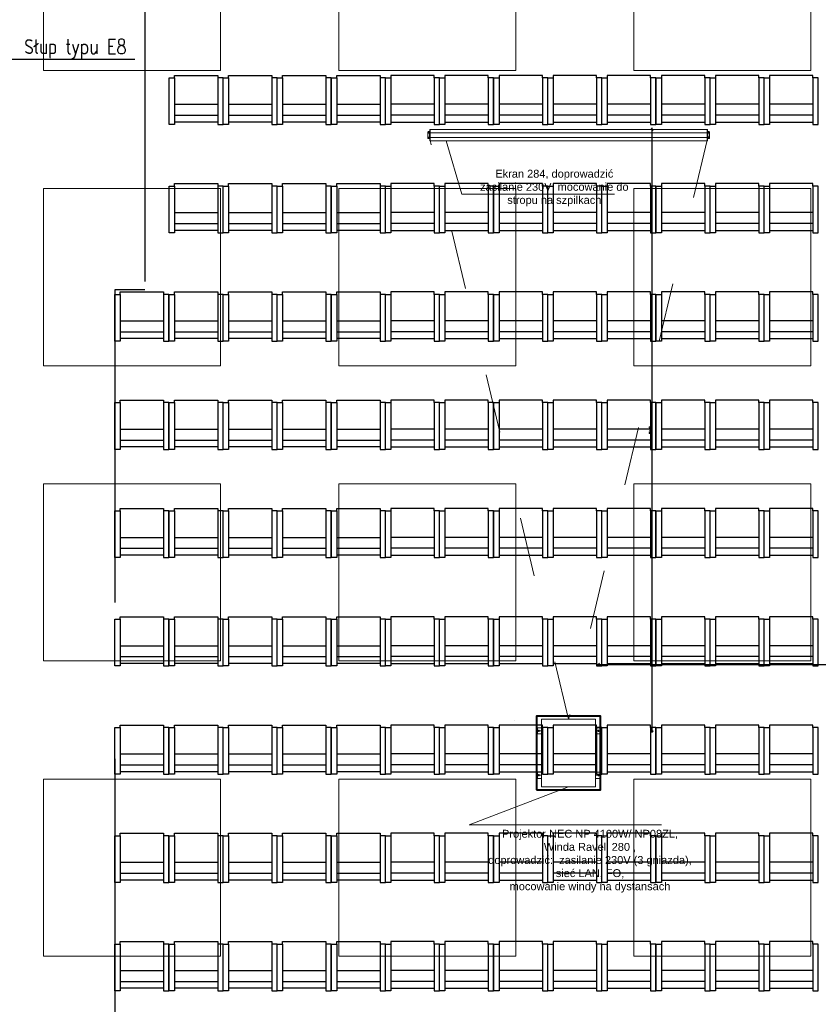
# Model space of a CAD drawing. Header units: centimetres. Extents: x -228435 to 111511, y -89367 to 428125.
# Tile 24 of 216: x -34183 to -26065, y 20112 to 30115. Entities that reach past the tile are written whole.
import ezdxf

# ---------------------------------------------------------------- set-up
doc = ezdxf.new("R2010")
doc.units = ezdxf.units.CM
doc.header["$LTSCALE"] = 50
doc.header["$PDMODE"] = 35
doc.header["$PDSIZE"] = 0.1
for name, pattern in [('0_II 10 sal$0$HIDDEN', [9.525, 6.35, -3.175]), ('CENTER', [2, 1.25, -0.25, 0.25, -0.25]), ('DASHDOT2', [12.7, 6.35, -3.175, 0, -3.175]), ('HIDDENX2', [19.05, 12.7, -6.35]), ('Kondygnacja -1$0$ACAD_ISO03W100', [30, 12, -18])]:
    doc.linetypes.add(name, pattern=pattern)
doc.layers.get('0').update_dxf_attribs({"color": 8})
doc.layers.get('DEFPOINTS').update_dxf_attribs({"color": 8})
for name, color, linetype in [('0_II 10 sal$0$ARCH_SIEDZENIA', 8, 'Continuous'), ('0_II 10 sal$0$ARCH_WYPOSAŻENIE_INNE', 8, 'Continuous'), ('ARCH_INFO_OPISY', 8, 'Continuous'), ('ARCH_INFO_OSIE_IST', 8, 'DASHDOT2'), ('Osie rzutów$0$ARCH_INFO_OSIE_OPISY_IST', 8, 'Continuous')]:
    doc.layers.add(name, color=color, linetype=linetype)
for name, color, linetype, lineweight in [('ARCH_SUFITY_PODWIESZANE', 8, 'HIDDENX2', 9), ('kondygnacja +1_5$0$ARCH_INFO_WYMIARY', 8, 'Continuous', 9), ('osie', 8, 'CENTER', 13), ('SYSTEMY AV', 8, 'Continuous', 13)]:
    doc.layers.add(name, color=color, linetype=linetype, lineweight=lineweight)
doc.styles.add('-1 sale konferencyjne$0$Arial', font='ARIAL.TTF')
doc.styles.add('kondygnacja +1_5$0$Romans', font='Romans.shx', dxfattribs={"width": 0.7})
doc.styles.add('Romans', font='Romans.shx')
doc.styles.add('ROMANS-50-CM', font='romans.shx', dxfattribs={"width": 0.8, "height": 10})
doc.dimstyles.new('ISO-25', dxfattribs={"dimtxt": 2.5, "dimasz": 2.5, "dimexe": 1.25, "dimexo": 0.625, "dimtad": 1, "dimtxsty": 'Standard', "dimcen": 2.5, "dimadec": 0, "dimazin": 0, "dimtfac": 1, "dimtmove": 0, "dimatfit": 3, "dimfxl": 0, "dimarcsym": 0})
doc.dimstyles.new('kondygnacja +1_5$0$Wymiary 1-100', dxfattribs={"dimtxt": 12, "dimasz": 10, "dimexe": 5, "dimexo": 0, "dimgap": 4, "dimtad": 1, "dimrnd": 0.5, "dimzin": 12, "dimdsep": 46, "dimtxsty": 'kondygnacja +1_5$0$Romans', "dimblk": 'kondygnacja +1_5$0$_Oblique', "dimcen": 10, "dimdle": 10, "dimclrt": 55, "dimazin": 0, "dimtfac": 1, "dimtmove": 1, "dimatfit": 3, "dimfxl": 0, "dimtolj": 1, "dimtzin": 0, "dimarcsym": 0})
doc.dimstyles.new('Wymiary 1-200', dxfattribs={"dimtxt": 22, "dimasz": 20, "dimexe": 10, "dimexo": 0, "dimgap": 8, "dimtad": 1, "dimrnd": 0.5, "dimzin": 12, "dimdsep": 46, "dimtxsty": 'Romans', "dimblk": 'OBLIQUE', "dimcen": 0.5, "dimdle": 15, "dimclrt": 55, "dimazin": 0, "dimtfac": 1, "dimtmove": 1, "dimatfit": 3, "dimfxl": 0, "dimtolj": 1, "dimtzin": 0, "dimarcsym": 0})

# ---------------------------------------------------------------- blocks, each defined once
blk = doc.blocks.new('SU Lampy kwadratowe +0')
at = {"layer": 'ARCH_SUFITY_PODWIESZANE', "ltscale": 2.5}
for points in [[(8720, 7640), (8900, 7640), (8900, 7460), (8720, 7460)], [(9020, 7640), (9200, 7640), (9200, 7460), (9020, 7460)], [(9320, 7640), (9500, 7640), (9500, 7460), (9320, 7460)], [(8720, 7340), (8900, 7340), (8900, 7160), (8720, 7160)], [(9020, 7340), (9200, 7340), (9200, 7160), (9020, 7160)], [(9320, 7340), (9500, 7340), (9500, 7160), (9320, 7160)], [(8720, 7040), (8900, 7040), (8900, 6860), (8720, 6860)], [(9020, 7040), (9200, 7040), (9200, 6860), (9020, 6860)], [(9320, 7040), (9500, 7040), (9500, 6860), (9320, 6860)], [(8720, 6740), (8900, 6740), (8900, 6560), (8720, 6560)], [(9020, 6740), (9200, 6740), (9200, 6560), (9020, 6560)], [(9320, 6740), (9500, 6740), (9500, 6560), (9320, 6560)]]:
    blk.add_lwpolyline(points, close=True, dxfattribs=at)
blk = doc.blocks.new('SE2')
at = {"linetype": 'Continuous', "ltscale": 25.4}
for p, q in [((-906, 1326), (-906, 1248)), ((-885, 1332), (-900, 1332)), ((-897, 1321), (-897, 1313)), ((-890, 1313), (-890, 1321)), ((-885, 1242), (-885, 1332)), ((-880, 1360), (-880, 1332)), ((-878, 1360), (-880, 1360)), ((-880, 1332), (-880, 1242)), ((-878, 1316), (-880, 1316)), ((-878, 1316), (-878, 1360)), ((2678, 1360), (-878, 1360)), ((-878, 1316), (-878, 1360)), ((-878, 1285), (-878, 1316)), ((2678, 1316), (-878, 1316)), ((-878, 1259), (-878, 1285)), ((2678, 1316), (2678, 1360)), ((2678, 1360), (2678, 1316)), ((2680, 1360), (2678, 1360)), ((2678, 1285), (2678, 1316)), ((2680, 1316), (2678, 1316)), ((2678, 1285), (2678, 1259)), ((2680, 1332), (2680, 1360)), ((2680, 1242), (2680, 1332)), ((2685, 1332), (2685, 1242)), ((2700, 1332), (2685, 1332)), ((2698, 1321), (2690, 1321)), ((2690, 1321), (2690, 1321)), ((2698, 1321), (2690, 1321)), ((2690, 1314), (2698, 1314)), ((2698, 1321), (2698, 1321)), ((2706, 1248), (2706, 1326)), ((-906, 1248), (-906, 1248)), ((-900, 1242), (-885, 1242)), ((-900, 1242), (-885, 1242)), ((-900, 1242), (-900, 1242)), ((-897, 1261), (-897, 1253)), ((-890, 1253), (-890, 1261)), ((-882, 1242), (-882, 1242)), ((-882, 1242), (-880, 1242)), ((-882, 1242), (-880, 1242)), ((-878, 1259), (-880, 1259)), ((-880, 1242), (-880, 1215)), ((-880, 1215), (-878, 1215)), ((2678, 1259), (-878, 1259)), ((-878, 1215), (-878, 1259)), ((-878, 1215), (2678, 1215)), ((2678, 1259), (2678, 1215)), ((2680, 1259), (2678, 1259)), ((2678, 1215), (2680, 1215)), ((2680, 1215), (2680, 1242)), ((2682, 1242), (2680, 1242)), ((2680, 1242), (2682, 1242)), ((2682, 1242), (2682, 1242)), ((2685, 1242), (2700, 1242)), ((2685, 1242), (2700, 1242)), ((2698, 1261), (2690, 1261)), ((2690, 1261), (2690, 1261)), ((2698, 1261), (2690, 1261)), ((2690, 1254), (2698, 1254)), ((2698, 1261), (2698, 1261)), ((2700, 1242), (2700, 1242)), ((2706, 1248), (2706, 1248))]:
    blk.add_line(p, q, dxfattribs=at)
for centre, radius, start, end in [((-900, 1326), 6, 90, 180), ((-894, 1321), 3.5, 0, 180), ((-894, 1321), 3.5, 0, 180), ((-894, 1313), 3.5, 180, 360), ((-894, 1261), 3.5, 0, 180), ((-894, 1261), 3.5, 0, 180), ((2690, 1317), 3.5, 90, 180), ((2690, 1317), 3.5, 90, 270), ((2698, 1317), 3.5, 0, 90), ((2698, 1317), 3.5, 270, 90), ((2700, 1326), 6, 0, 90), ((-900, 1248), 6, 180, 270), ((-900, 1248), 6, 180, 270), ((-894, 1253), 3.5, 180, 360), ((2690, 1257), 3.5, 90, 180), ((2690, 1257), 3.5, 90, 270), ((2698, 1257), 3.5, 0, 90), ((2698, 1257), 3.5, 270, 90), ((2700, 1248), 6, 270, 360), ((2700, 1248), 6, 270, 360)]:
    blk.add_arc(centre, radius, start, end, dxfattribs=at)
for centre, major_axis, start_param, end_param in [((-885, 1332), (-5, 0), 3.141593, 4.712389), ((2685, 1332), (-5, 0), 4.712389, 6.283185), ((-885, 1242), (5, 0), 0, 1.570796), ((-885, 1242), (3, 0), 0, 1.570796), ((2685, 1242), (5, 0), 1.570796, 3.141593), ((2685, 1242), (3, 0), 1.570796, 3.141593)]:
    blk.add_ellipse(centre, major_axis=major_axis, ratio=0.000014, start_param=start_param, end_param=end_param, dxfattribs=at)
blk = doc.blocks.new('A$C45FE2F59')
for p, q in [((-324, 608), (-319, 612)), ((-284, 612), (-319, 612)), ((0, 700), (-280, 700)), ((0, 700), (280, 700)), ((284, 612), (319, 612)), ((324, 608), (319, 612)), ((-324, 552), (-324, 608)), ((-324, 552), (-319, 547)), ((-284, 547), (-319, 547)), ((284, 547), (319, 547)), ((324, 552), (319, 547)), ((324, 552), (324, 608)), ((-324, 148), (-319, 152)), ((-324, 148), (-324, 92)), ((-284, 152), (-319, 152)), ((284, 152), (319, 152)), ((324, 148), (319, 152)), ((324, 148), (324, 92)), ((-324, 92), (-319, 88)), ((-284, 88), (-319, 88)), ((0, 0), (-280, 0)), ((0, 0), (280, 0)), ((284, 88), (319, 88)), ((324, 92), (319, 88)), ((45, 0), (-280, 0)), ((-277, 0), (277, 0)), ((280, 0), (127, 0))]:
    blk.add_line(p, q)
blk.add_lwpolyline([(-280, 700), (280, 700), (280, 0), (-280, 0)], close=True)
for centre, radius in [((-309, 580), 5.5), ((-309, 580), 5), ((309, 580), 5), ((309, 580), 5.5), ((-309, 120), 5.5), ((-309, 120), 5), ((309, 120), 5.5), ((309, 120), 5)]:
    blk.add_circle(centre, radius)
at = {"layer": 'osie'}
for p, q in [((-280, 580), (-330, 580)), ((-309, 580), (-309, 590)), ((-309, 580), (-309, 570)), ((280, 580), (330, 580)), ((309, 580), (309, 590)), ((309, 580), (309, 570)), ((-280, 120), (-330, 120)), ((-309, 120), (-309, 130)), ((-309, 120), (-309, 110)), ((280, 120), (330, 120)), ((309, 120), (309, 130)), ((309, 120), (309, 110))]:
    blk.add_line(p, q, dxfattribs=at)
blk = doc.blocks.new('0_II 10 sal$0$Miejsce_siedzące_2d')
at = {"color": 0, "linetype": 'ByBlock', "lineweight": -2}
for p, q in [((-26.4, 27.1), (26.4, 27.1)), ((-26.4, 12.5), (26.4, 12.5))]:
    blk.add_line(p, q, dxfattribs=at)
for points in [[(-26.4, 62.7), (-26.4, 0), (-33, 0), (-33, 62.7), (-26.4, 62.7), (-26.4, 66), (26.4, 66), (26.4, 62.7), (26.4, 0), (33, 0), (33, 62.7), (26.4, 62.7)], [(26.4, 3.3), (-26.4, 3.3)]]:
    blk.add_lwpolyline(points, dxfattribs=at)
blk = doc.blocks.new('kondygnacja +1_5$0$_Oblique')
at = {"color": 0, "linetype": 'ByBlock', "lineweight": -2}
blk.add_line((-0.5, -0.5), (0.5, 0.5), dxfattribs=at)
blk = doc.blocks.new('*D1149')
at = {"layer": 'DEFPOINTS', "color": 0, "lineweight": 40}
for p in [(-32670, 79617, 6300), (-33810, 12462, 6300), (-33810, 12146)]:
    blk.add_point(p, dxfattribs=at)
at = {"layer": 'kondygnacja +1_5$0$ARCH_INFO_WYMIARY', "color": 0, "lineweight": -2}
for p, q in [((-32660, 12146), (-33820, 12146)), ((-33810, 12142), (-33810, 12141)), ((-32670, 12154), (-32670, 12141))]:
    blk.add_line(p, q, dxfattribs=at)
at = {"layer": 'kondygnacja +1_5$0$ARCH_INFO_WYMIARY', "color": 0, "lineweight": -2, "xscale": 10, "yscale": 10, "zscale": 10, "rotation": 180}
blk.add_blockref('kondygnacja +1_5$0$_Oblique', (-33810, 12146), dxfattribs=at)
at = {"layer": 'kondygnacja +1_5$0$ARCH_INFO_WYMIARY', "color": 0, "lineweight": -2, "xscale": 10, "yscale": 10, "zscale": 10}
blk.add_blockref('kondygnacja +1_5$0$_Oblique', (-32670, 12146), dxfattribs=at)
at = {"layer": 'kondygnacja +1_5$0$ARCH_INFO_WYMIARY', "color": 55, "insert": (-33240, 12156), "char_height": 12, "attachment_point": 5, "style": 'kondygnacja +1_5$0$Romans'}
blk.add_mtext('\\A1;1140', dxfattribs=at)
blk = doc.blocks.new('_Oblique')
at = {"color": 0, "linetype": 'ByBlock', "lineweight": -2}
blk.add_line((-0.5, -0.5), (0.5, 0.5), dxfattribs=at)
blk = doc.blocks.new('*D1205')
at = {"layer": 'DEFPOINTS', "color": 0, "lineweight": 40}
for p in [(-22540, 23566), (-28300, 22890, 6300), (-22540, 22890, 6300)]:
    blk.add_point(p, dxfattribs=at)
at = {"layer": 'SYSTEMY AV', "color": 0, "lineweight": -2}
for p, q in [((-28315, 23566), (-22525, 23566)), ((-28300, 23574), (-28300, 23576)), ((-22540, 23574), (-22540, 23576))]:
    blk.add_line(p, q, dxfattribs=at)
at = {"layer": 'SYSTEMY AV', "color": 0, "lineweight": -2, "xscale": 20, "yscale": 20, "zscale": 20, "rotation": 180}
blk.add_blockref('_Oblique', (-28300, 23566), dxfattribs=at)
at = {"layer": 'SYSTEMY AV', "color": 0, "lineweight": -2, "xscale": 20, "yscale": 20, "zscale": 20}
blk.add_blockref('_Oblique', (-22540, 23566), dxfattribs=at)
at = {"layer": 'SYSTEMY AV', "color": 55, "lineweight": 40, "insert": (-25420, 23585), "char_height": 22, "attachment_point": 5, "style": 'Romans'}
blk.add_mtext('\\A1;5760', dxfattribs=at)
blk = doc.blocks.new('*D1206')
at = {"layer": 'DEFPOINTS', "color": 0, "lineweight": 40}
for p in [(-28300, 29000, 6300), (-27755, 29000), (-28300, 22890, 6300)]:
    blk.add_point(p, dxfattribs=at)
at = {"layer": 'SYSTEMY AV', "color": 0, "lineweight": -2}
for p, q in [((-27755, 22875), (-27755, 29015)), ((-27747, 29000), (-27745, 29000)), ((-27747, 22890), (-27745, 22890))]:
    blk.add_line(p, q, dxfattribs=at)
at = {"layer": 'SYSTEMY AV', "color": 0, "lineweight": -2, "xscale": 20, "yscale": 20, "zscale": 20}
for p, rotation in [((-27755, 29000), 90), ((-27755, 22890), 270)]:
    blk.add_blockref('_Oblique', p, dxfattribs=dict(at, rotation=rotation))
at = {"layer": 'SYSTEMY AV', "color": 55, "lineweight": 40, "insert": (-27774, 25945), "char_height": 22, "attachment_point": 5, "rotation": 90, "style": 'Romans'}
blk.add_mtext('\\A1;6110', dxfattribs=at)
blk = doc.blocks.new('Osie rzutów')
at = {"layer": 'ARCH_INFO_OSIE_IST', "ltscale": 10}
for p, q in [((9260, 12510), (9260, 4623.3)), ((4436, 7400), (15156.5, 7400)), ((4436, 6800), (15156.5, 6800))]:
    blk.add_line(p, q, dxfattribs=at)

msp = doc.modelspace()

# ---------------------------------------------------------------- linework, layer by layer
at = {"layer": '0_II 10 sal$0$ARCH_WYPOSAŻENIE_INNE', "linetype": '0_II 10 sal$0$HIDDEN', "ltscale": 10, "elevation": 630}
msp.add_lwpolyline([(-33215, 30630), (-32910, 30630), (-32910, 27370), (-33215, 27370), (-33215, 18630), (-32910, 18630), (-32910, 18325), (-24170, 18325), (-24170, 18630), (-23865, 18630), (-23865, 27370), (-24170, 27370), (-24170, 30630), (-23865, 30630), (-23865, 39370), (-24170, 39370), (-24170, 39675), (-32910, 39675), (-32910, 39370), (-33215, 39370)], close=True, dxfattribs=at)
at = {"layer": 'SYSTEMY AV'}
for p, q in [((-29848.45479, 28885.11466, 630), (-29687.25977, 28342.30901, 630)), ((-28138.06454, 28342.30901, 630), (-29687.25977, 28342.30901, 630)), ((-29612.61188, 21933.86878, 630), (-28602.82, 22321.6, 630)), ((-29612.61188, 21933.86878, 630), (-27658.61678, 21934.59377, 630))]:
    msp.add_line(p, q, dxfattribs=at)
at = {"layer": 'SYSTEMY AV', "linetype": 'Kondygnacja -1$0$ACAD_ISO03W100', "elevation": 630}
msp.add_lwpolyline([(-27194.10488, 28891.16641), (-28602.82, 23007.6), (-30011.53512, 28891.16397)], dxfattribs=at)
at = {"layer": 'SYSTEMY AV', "lineweight": 40, "elevation": 630}
msp.add_lwpolyline([(-28927.82, 22289.6), (-28277.82, 22289.6), (-28277.82, 23039.6), (-28927.82, 23039.6)], close=True, dxfattribs=at)

# ---------------------------------------------------------------- block references
at = {"layer": '0_II 10 sal$0$ARCH_SIEDZENIA', "linetype": 'Continuous', "lineweight": -3, "yscale": 7.571168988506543, "zscale": 10}
for p, xscale in [((-32390, 29050, -12270), 8.328285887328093), ((-31840, 29050, -12270), 8.328285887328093), ((-31290, 29050, -12270), 8.328285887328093), ((-30740, 29050, -12270), 8.328285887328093), ((-30190, 29050, -12270), -8.328285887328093), ((-29640, 29050, -12270), -8.328285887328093), ((-29090, 29050, -12270), -8.328285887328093), ((-28540, 29050, -12270), -8.328285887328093), ((-27990, 29050, -12270), -8.328285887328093), ((-27440, 29050, -12270), -8.328285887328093), ((-26890, 29050, -12270), -8.328285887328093), ((-26340, 29050, -12270), -8.328285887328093), ((-32390, 27950, -12270), 8.328285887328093), ((-31840, 27950, -12270), 8.328285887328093), ((-31290, 27950, -12270), 8.328285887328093), ((-30740, 27950, -12270), 8.328285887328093), ((-30190, 27950, -12270), -8.328285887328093), ((-29640, 27950, -12270), -8.328285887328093), ((-29090, 27950, -12270), -8.328285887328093), ((-28540, 27950, -12270), -8.328285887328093), ((-27990, 27950, -12270), -8.328285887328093), ((-27440, 27950, -12270), -8.328285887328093), ((-26890, 27950, -12270), -8.328285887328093), ((-26340, 27950, -12270), -8.328285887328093), ((-32940, 26850, -12270), 8.328285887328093), ((-32390, 26850, -12270), 8.328285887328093), ((-31840, 26850, -12270), 8.328285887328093), ((-31290, 26850, -12270), 8.328285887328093), ((-30740, 26850, -12270), 8.328285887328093), ((-30190, 26850, -12270), -8.328285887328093), ((-29640, 26850, -12270), -8.328285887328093), ((-29090, 26850, -12270), -8.328285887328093), ((-28540, 26850, -12270), -8.328285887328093), ((-27990, 26850, -12270), -8.328285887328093), ((-27440, 26850, -12270), -8.328285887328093), ((-26890, 26850, -12270), -8.328285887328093), ((-26340, 26850, -12270), -8.328285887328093), ((-32940, 25750, -18570), 8.328285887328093), ((-32390, 25750, -18570), 8.328285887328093), ((-31840, 25750, -18570), 8.328285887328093), ((-31290, 25750, -18570), 8.328285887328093), ((-30740, 25750, -18570), 8.328285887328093), ((-30190, 25750, -18570), -8.328285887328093), ((-29640, 25750, -18570), -8.328285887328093), ((-29090, 25750, -18570), -8.328285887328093), ((-28540, 25750, -18570), -8.328285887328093), ((-27990, 25750, -18570), -8.328285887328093), ((-27440, 25750, -18570), -8.328285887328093), ((-26890, 25750, -18570), -8.328285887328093), ((-26340, 25750, -18570), -8.328285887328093), ((-32940, 24650, -24870), 8.328285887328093), ((-32390, 24650, -24870), 8.328285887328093), ((-31840, 24650, -24870), 8.328285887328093), ((-31290, 24650, -24870), 8.328285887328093), ((-30740, 24650, -24870), 8.328285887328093), ((-30190, 24650, -24870), -8.328285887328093), ((-29640, 24650, -24870), -8.328285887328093), ((-29090, 24650, -24870), -8.328285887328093), ((-28540, 24650, -24870), -8.328285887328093), ((-27990, 24650, -24870), -8.328285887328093), ((-27440, 24650, -24870), -8.328285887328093), ((-26890, 24650, -24870), -8.328285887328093), ((-26340, 24650, -24870), -8.328285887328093), ((-32940, 23550, -31170), 8.328285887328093), ((-32390, 23550, -31170), 8.328285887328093), ((-31840, 23550, -31170), 8.328285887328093), ((-31290, 23550, -31170), 8.328285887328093), ((-30740, 23550, -31170), 8.328285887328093), ((-30190, 23550, -31170), -8.328285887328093), ((-29640, 23550, -31170), -8.328285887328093), ((-29090, 23550, -31170), -8.328285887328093), ((-28540, 23550, -31170), -8.328285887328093), ((-27990, 23550, -31170), -8.328285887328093), ((-27440, 23550, -31170), -8.328285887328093), ((-26890, 23550, -31170), -8.328285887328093), ((-26340, 23550, -31170), -8.328285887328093), ((-32940, 22450, -37470), 8.328285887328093), ((-32390, 22450, -37470), 8.328285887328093), ((-31840, 22450, -37470), 8.328285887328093), ((-31290, 22450, -37470), 8.328285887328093), ((-30740, 22450, -37470), 8.328285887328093), ((-30190, 22450, -37470), -8.328285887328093), ((-29640, 22450, -37470), -8.328285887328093), ((-29090, 22450, -37470), -8.328285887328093), ((-28540, 22450, -37470), -8.328285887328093), ((-27990, 22450, -37470), -8.328285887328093), ((-27440, 22450, -37470), -8.328285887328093), ((-26890, 22450, -37470), -8.328285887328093), ((-26340, 22450, -37470), -8.328285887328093), ((-32940, 21350, -43770), 8.328285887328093), ((-32390, 21350, -43770), 8.328285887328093), ((-31840, 21350, -43770), 8.328285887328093), ((-31290, 21350, -43770), 8.328285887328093), ((-30740, 21350, -43770), 8.328285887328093), ((-30190, 21350, -43770), -8.328285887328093), ((-29640, 21350, -43770), -8.328285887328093), ((-29090, 21350, -43770), -8.328285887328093), ((-28540, 21350, -43770), -8.328285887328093), ((-27990, 21350, -43770), -8.328285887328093), ((-27440, 21350, -43770), -8.328285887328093), ((-26890, 21350, -43770), -8.328285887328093), ((-26340, 21350, -43770), -8.328285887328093), ((-32940, 20250, -50070), 8.328285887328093), ((-32390, 20250, -50070), 8.328285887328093), ((-31840, 20250, -50070), 8.328285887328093), ((-31290, 20250, -50070), 8.328285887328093), ((-30740, 20250, -50070), 8.328285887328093), ((-30190, 20250, -50070), -8.328285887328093), ((-29640, 20250, -50070), -8.328285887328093), ((-29090, 20250, -50070), -8.328285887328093), ((-28540, 20250, -50070), -8.328285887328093), ((-27990, 20250, -50070), -8.328285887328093), ((-27440, 20250, -50070), -8.328285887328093), ((-26890, 20250, -50070), -8.328285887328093), ((-26340, 20250, -50070), -8.328285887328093)]:
    msp.add_blockref('0_II 10 sal$0$Miejsce_siedzące_2d', p, dxfattribs=dict(at, xscale=xscale))
at = {"layer": 'ARCH_SUFITY_PODWIESZANE', "ltscale": 2.5, "xscale": 10, "yscale": 10, "zscale": 10}
msp.add_blockref('SU Lampy kwadratowe +0', (-121140, -45000, -5670), dxfattribs=at)
at = {"layer": 'Osie rzutów$0$ARCH_INFO_OSIE_OPISY_IST', "xscale": 10, "yscale": 10, "zscale": 10}
msp.add_blockref('Osie rzutów', (-121140, -45000, 630), dxfattribs=at)
at = {"layer": 'SYSTEMY AV', "rotation": 180}
for name, p, xscale, yscale, zscale in [('SE2', (-27889.73557, 29962.46977, 630), 0.7923032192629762, 0.7923032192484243, 0.7923032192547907), ('A$C45FE2F59', (-28602.82, 23007.6, 630), 0.9799999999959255, 0.9799999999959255, 0.9799999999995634)]:
    msp.add_blockref(name, p, dxfattribs=dict(at, xscale=xscale, yscale=yscale, zscale=zscale))

# ---------------------------------------------------------------- texts
at = {"layer": 'ARCH_INFO_OPISY', "insert": (-34136.40618, 29916.49138, 630), "char_height": 150, "width": 6265.3267976, "attachment_point": 1, "style": 'ROMANS-50-CM'}
msp.add_mtext('Słup typu E8', dxfattribs=at)
at = {"layer": 'SYSTEMY AV', "char_height": 200, "attachment_point": 8, "style": '-1 sale konferencyjne$0$Arial'}
for s, insert, width in [('\\P{\\H0.4x;Ekran 284, doprowadzić zasilanie 230V, mocowanie do stropu na szpilkach}', (-28748.54133, 28219.55999, 630), 1645.6719316), ('\\P{\\H0.4x;Projektor NEC NP 4100W/ NP08ZL, \\PWinda Ravell 280 , \\Pdoprowadzić:  zasilanie 230V (3 gniazda), sieć LAN, FO,\\Pmocowanie windy na dystansach }', (-28385.73209, 21247.19807, 630), 2241.3600514)]:
    msp.add_mtext(s, dxfattribs=dict(at, insert=insert, width=width))

# ---------------------------------------------------------------- dimensions: what is measured, and where the dimension line sits
at = {"layer": 'kondygnacja +1_5$0$ARCH_INFO_WYMIARY'}
dim = msp.add_linear_dim(base=(-33810, 12146.22746, -5670), p1=(-32670, 79617.5, 630), p2=(-33810, 12461.75, 630), dimstyle='kondygnacja +1_5$0$Wymiary 1-100', dxfattribs=at)
dim.commit()
dim.dimension.update_dxf_attribs({"geometry": '*D1149', "text_midpoint": (-33240, 12156.22746, -5670)})
at = {"layer": 'SYSTEMY AV', "lineweight": 40}
dim = msp.add_linear_dim(base=(-27754.75724, 29000, -5670), p1=(-28300, 22890, 630), p2=(-28300, 29000, 630), angle=90, dimstyle='Wymiary 1-200', dxfattribs=at)
dim.commit()
dim.dimension.update_dxf_attribs({"geometry": '*D1206', "text_midpoint": (-27773.75724, 25945, -5670)})
dim = msp.add_linear_dim(base=(-22540, 23566.49262, -5670), p1=(-28300, 22890, 630), p2=(-22540, 22890, 630), dimstyle='Wymiary 1-200', dxfattribs=at)
dim.commit()
dim.dimension.update_dxf_attribs({"geometry": '*D1205', "text_midpoint": (-25420, 23585.49262, -5670)})

# ---------------------------------------------------------------- leaders
at = {"layer": 'ARCH_INFO_OPISY'}
msp.add_leader([(-34371.06762, 29332.44569, 630), (-34276.98527, 29713.44258, 630), (-33011.37457, 29713.44258, 630)], dimstyle='ISO-25', override={"dimscale": 5, "dimasz": 2, "dimtad": 0, "dimldrblk": 'Dot'}, dxfattribs=at)

doc.saveas('drawing.dxf')
